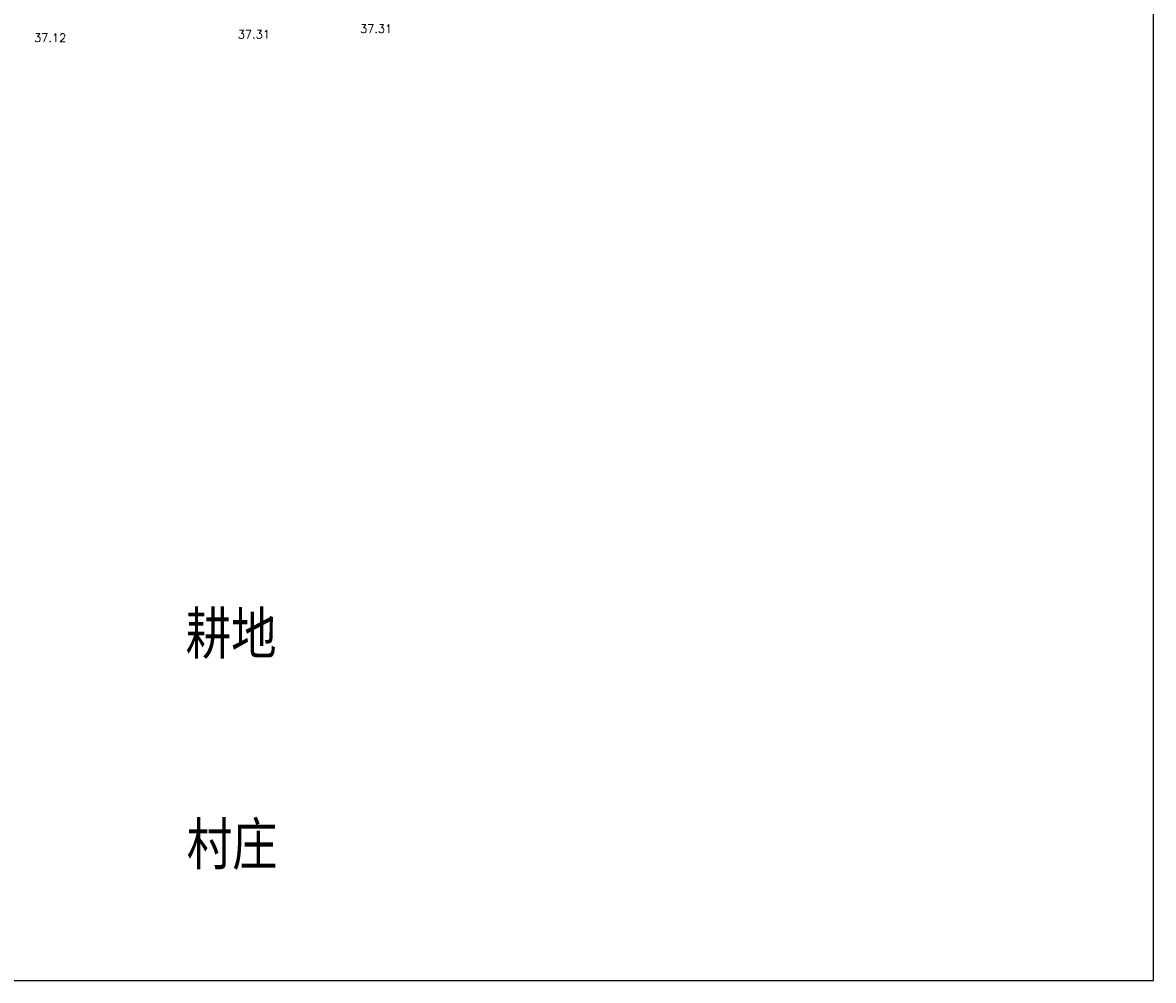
# Model space of a CAD drawing. Extents: x 456755 to 458049, y 3845626 to 3853218.
# Tile 66 of 80: x 457694 to 457965, y 3851538 to 3851768. Entities that reach past the tile are written whole.
import ezdxf
from ezdxf.enums import TextEntityAlignment as Align

# ---------------------------------------------------------------- set-up
doc = ezdxf.new("R2010")
doc.units = 0
doc.linetypes.add('X3', pattern=[5, 4, -1])
doc.layers.get('0').update_dxf_attribs({"linetype": 'CONTINUOUS'})
for name, color, linetype in [('DLSS', 4, 'CONTINUOUS'), ('GCD', 1, 'CONTINUOUS'), ('JMD', 6, 'CONTINUOUS')]:
    doc.layers.add(name, color=color, linetype=linetype)
doc.styles.get("Standard").update_dxf_attribs({"font": 'rs.shx', "bigfont": 'hztxt.shx'})
doc.styles.add('仿宋体', font='仿宋_GB2312.ttf', dxfattribs={"width": 0.8})

msp = doc.modelspace()

# ---------------------------------------------------------------- hatches: boundary and pattern name
at = {"layer": 'JMD', "linetype": 'Continuous'}
h = msp.add_hatch(dxfattribs=at)
h.set_pattern_fill('ANSI31', color=256, scale=100, style=0)
h.set_pattern_definition([(45, (7582.652, -7546.909), (-8.838834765, 8.838834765), [])])
h.paths.add_polyline_path([(457706.22, 3851552.16), (457724.75, 3851552.16), (457724.75, 3851544.94), (457706.22, 3851544.94)], flags=24)

# ---------------------------------------------------------------- linework, layer by layer
at = {"linetype": 'Continuous', "elevation": 75.5}
msp.add_lwpolyline([(456777.03, 3851538.06), (457965.03, 3851538.06), (457965.03, 3853218.06), (456777.03, 3853218.06)], close=True, dxfattribs=at)

# ---------------------------------------------------------------- texts
at = {"layer": 'DLSS', "color": 7, "linetype": 'X3', "style": '仿宋体', "width": 0.8}
for s, p in [('耕地', (457732.67, 3851616.37)), ('村庄', (457732.9, 3851565.8))]:
    msp.add_text(s, height=10, dxfattribs=at).set_placement(p)
at = {"layer": 'GCD', "linetype": 'Continuous'}
for s, p in [('37.31', (457778.4, 3851766.5, 37.31)), ('37.12', (457700.12, 3851764.34, 37.12)), ('37.31', (457749.04, 3851765.16, 37.31))]:
    msp.add_text(s, height=2, dxfattribs=at).set_placement(p, align=Align.MIDDLE)

doc.saveas('drawing.dxf')
